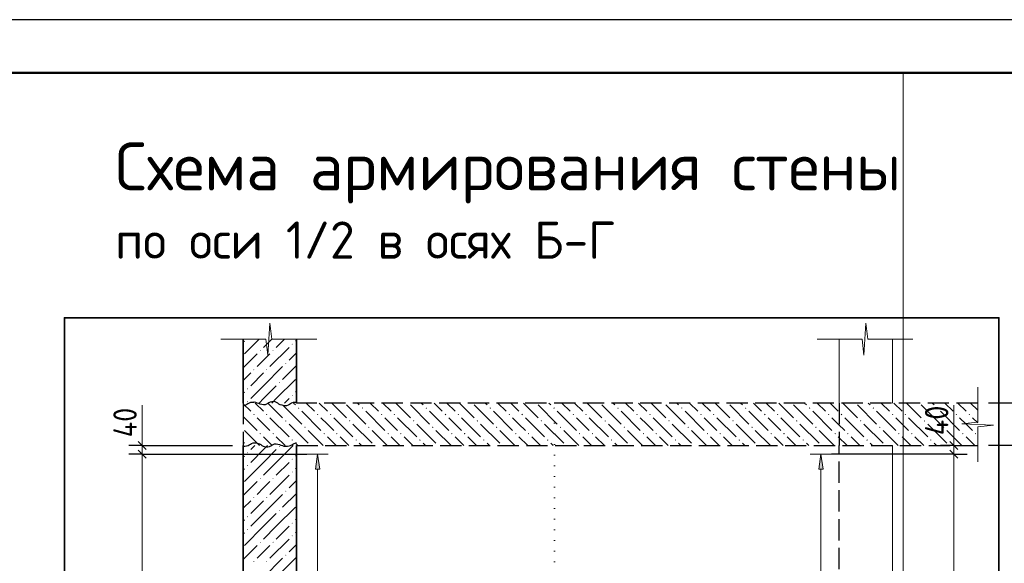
# Model space of a CAD drawing. Header units: millimetres. Extents: x 0 to 42000, y 0 to 29700.
# Tile 16 of 18: x 14701 to 23951, y 24595 to 29700. Entities that reach past the tile are written whole.
import ezdxf

# ---------------------------------------------------------------- set-up
doc = ezdxf.new("R2010")
doc.units = ezdxf.units.MM
doc.linetypes.add('______2', pattern=[270, 200, -70])
doc.linetypes.add('______9', pattern=[100, 0, -100])
for name, color, linetype, lineweight in [('Standard', 7, 'Continuous', 25), ('ЖБ Перекрытие верхний уровень', 7, '______2', 25), ('ЖБ Пилон', 7, 'Continuous', 35), ('ЖБ Стена верхний уровень', 7, 'Continuous', 35), ('Заголовок чертежа', 7, 'Continuous', 25), ('Примечания', 7, 'Continuous', 13), ('Размерная линия_ общее', 7, 'Continuous', 13), ('Сечения символ', 7, 'Continuous', 25), ('Стена обрамление П-обр.', 7, 'Continuous', 35)]:
    doc.layers.add(name, color=color, linetype=linetype, lineweight=lineweight)
doc.layers.add('Размерная выноска', color=7, linetype='Continuous')
doc.styles.add('ISOCPEUR', font='txt')

msp = doc.modelspace()

# ---------------------------------------------------------------- hatches: boundary and pattern name
at = {"layer": 'ЖБ Перекрытие верхний уровень', "linetype": 'Continuous', "lineweight": 18, "transparency": 33554687}
for points in [[(16894.5, 25992.1), (16901, 25998.6), (16907.5, 25992.1), (16901, 25985.6)], [(17014.5, 25992.1), (17021, 25998.6), (17027.5, 25992.1), (17021, 25985.6)], [(17314.5, 26052.1), (17321, 26058.6), (17327.5, 26052.1), (17321, 26045.6)], [(17494.5, 25992.1), (17501, 25998.6), (17507.5, 25992.1), (17501, 25985.6)], [(17614.5, 25992.1), (17621, 25998.6), (17627.5, 25992.1), (17621, 25985.6)], [(17914.5, 26052.1), (17921, 26058.6), (17927.5, 26052.1), (17921, 26045.6)], [(18094.5, 25992.1), (18101, 25998.6), (18107.5, 25992.1), (18101, 25985.6)], [(18214.5, 25992.1), (18221, 25998.6), (18227.5, 25992.1), (18221, 25985.6)], [(18514.5, 26052.1), (18521, 26058.6), (18527.5, 26052.1), (18521, 26045.6)], [(18694.5, 25992.1), (18701, 25998.6), (18707.5, 25992.1), (18701, 25985.6)], [(18814.5, 25992.1), (18821, 25998.6), (18827.5, 25992.1), (18821, 25985.6)], [(19114.5, 26052.1), (19121, 26058.6), (19127.5, 26052.1), (19121, 26045.6)], [(19294.5, 25992.1), (19301, 25998.6), (19307.5, 25992.1), (19301, 25985.6)], [(19414.5, 25992.1), (19421, 25998.6), (19427.5, 25992.1), (19421, 25985.6)], [(19714.5, 26052.1), (19721, 26058.6), (19727.5, 26052.1), (19721, 26045.6)], [(19894.5, 25992.1), (19901, 25998.6), (19907.5, 25992.1), (19901, 25985.6)], [(20014.5, 25992.1), (20021, 25998.6), (20027.5, 25992.1), (20021, 25985.6)], [(20314.5, 26052.1), (20321, 26058.6), (20327.5, 26052.1), (20321, 26045.6)], [(20494.5, 25992.1), (20501, 25998.6), (20507.5, 25992.1), (20501, 25985.6)], [(20614.5, 25992.1), (20621, 25998.6), (20627.5, 25992.1), (20621, 25985.6)], [(20914.5, 26052.1), (20921, 26058.6), (20927.5, 26052.1), (20921, 26045.6)], [(21094.5, 25992.1), (21101, 25998.6), (21107.5, 25992.1), (21101, 25985.6)], [(21214.5, 25992.1), (21221, 25998.6), (21227.5, 25992.1), (21221, 25985.6)], [(21514.5, 26052.1), (21521, 26058.6), (21527.5, 26052.1), (21521, 26045.6)], [(21694.5, 25992.1), (21701, 25998.6), (21707.5, 25992.1), (21701, 25985.6)], [(21814.5, 25992.1), (21821, 25998.6), (21827.5, 25992.1), (21821, 25985.6)], [(22114.5, 26052.1), (22121, 26058.6), (22127.5, 26052.1), (22121, 26045.6)], [(22294.5, 25992.1), (22301, 25998.6), (22307.5, 25992.1), (22301, 25985.6)], [(22414.5, 25992.1), (22421, 25998.6), (22427.5, 25992.1), (22421, 25985.6)], [(22714.5, 26052.1), (22721, 26058.6), (22727.5, 26052.1), (22721, 26045.6)], [(22894.5, 25992.1), (22901, 25998.6), (22907.5, 25992.1), (22901, 25985.6)], [(23014.5, 25992.1), (23021, 25998.6), (23027.5, 25992.1), (23021, 25985.6)], [(23314.5, 26052.1), (23321, 26058.6), (23327.5, 26052.1), (23321, 26045.6)], [(23494.5, 25992.1), (23501, 25998.6), (23507.5, 25992.1), (23501, 25985.6)], [(23614.5, 25992.1), (23621, 25998.6), (23627.5, 25992.1), (23621, 25985.6)], [(17194.5, 25932.1), (17201, 25938.6), (17207.5, 25932.1), (17201, 25925.6)], [(17794.5, 25932.1), (17801, 25938.6), (17807.5, 25932.1), (17801, 25925.6)], [(18394.5, 25932.1), (18401, 25938.6), (18407.5, 25932.1), (18401, 25925.6)], [(18994.5, 25932.1), (19001, 25938.6), (19007.5, 25932.1), (19001, 25925.6)], [(19594.5, 25932.1), (19601, 25938.6), (19607.5, 25932.1), (19601, 25925.6)], [(20194.5, 25932.1), (20201, 25938.6), (20207.5, 25932.1), (20201, 25925.6)], [(20794.5, 25932.1), (20801, 25938.6), (20807.5, 25932.1), (20801, 25925.6)], [(21394.5, 25932.1), (21401, 25938.6), (21407.5, 25932.1), (21401, 25925.6)], [(21994.5, 25932.1), (22001, 25938.6), (22007.5, 25932.1), (22001, 25925.6)], [(22594.5, 25932.1), (22601, 25938.6), (22607.5, 25932.1), (22601, 25925.6)], [(23194.5, 25932.1), (23201, 25938.6), (23207.5, 25932.1), (23201, 25925.6)], [(16954.5, 25812.1), (16961, 25818.6), (16967.5, 25812.1), (16961, 25805.6)], [(17074.5, 25812.1), (17081, 25818.6), (17087.5, 25812.1), (17081, 25805.6)], [(17374.5, 25872.1), (17381, 25878.6), (17387.5, 25872.1), (17381, 25865.6)], [(17554.5, 25812.1), (17561, 25818.6), (17567.5, 25812.1), (17561, 25805.6)], [(17674.5, 25812.1), (17681, 25818.6), (17687.5, 25812.1), (17681, 25805.6)], [(17974.5, 25872.1), (17981, 25878.6), (17987.5, 25872.1), (17981, 25865.6)], [(18154.5, 25812.1), (18161, 25818.6), (18167.5, 25812.1), (18161, 25805.6)], [(18274.5, 25812.1), (18281, 25818.6), (18287.5, 25812.1), (18281, 25805.6)], [(18574.5, 25872.1), (18581, 25878.6), (18587.5, 25872.1), (18581, 25865.6)], [(18754.5, 25812.1), (18761, 25818.6), (18767.5, 25812.1), (18761, 25805.6)], [(18874.5, 25812.1), (18881, 25818.6), (18887.5, 25812.1), (18881, 25805.6)], [(19174.5, 25872.1), (19181, 25878.6), (19187.5, 25872.1), (19181, 25865.6)], [(19354.5, 25812.1), (19361, 25818.6), (19367.5, 25812.1), (19361, 25805.6)], [(19474.5, 25812.1), (19481, 25818.6), (19487.5, 25812.1), (19481, 25805.6)], [(19774.5, 25872.1), (19781, 25878.6), (19787.5, 25872.1), (19781, 25865.6)], [(19954.5, 25812.1), (19961, 25818.6), (19967.5, 25812.1), (19961, 25805.6)], [(20074.5, 25812.1), (20081, 25818.6), (20087.5, 25812.1), (20081, 25805.6)], [(20374.5, 25872.1), (20381, 25878.6), (20387.5, 25872.1), (20381, 25865.6)], [(20554.5, 25812.1), (20561, 25818.6), (20567.5, 25812.1), (20561, 25805.6)], [(20674.5, 25812.1), (20681, 25818.6), (20687.5, 25812.1), (20681, 25805.6)], [(20974.5, 25872.1), (20981, 25878.6), (20987.5, 25872.1), (20981, 25865.6)], [(21154.5, 25812.1), (21161, 25818.6), (21167.5, 25812.1), (21161, 25805.6)], [(21274.5, 25812.1), (21281, 25818.6), (21287.5, 25812.1), (21281, 25805.6)], [(21574.5, 25872.1), (21581, 25878.6), (21587.5, 25872.1), (21581, 25865.6)], [(21754.5, 25812.1), (21761, 25818.6), (21767.5, 25812.1), (21761, 25805.6)], [(21874.5, 25812.1), (21881, 25818.6), (21887.5, 25812.1), (21881, 25805.6)], [(22174.5, 25872.1), (22181, 25878.6), (22187.5, 25872.1), (22181, 25865.6)], [(22354.5, 25812.1), (22361, 25818.6), (22367.5, 25812.1), (22361, 25805.6)], [(22474.5, 25812.1), (22481, 25818.6), (22487.5, 25812.1), (22481, 25805.6)], [(22774.5, 25872.1), (22781, 25878.6), (22787.5, 25872.1), (22781, 25865.6)], [(22954.5, 25812.1), (22961, 25818.6), (22967.5, 25812.1), (22961, 25805.6)], [(23074.5, 25812.1), (23081, 25818.6), (23087.5, 25812.1), (23081, 25805.6)], [(23374.5, 25872.1), (23381, 25878.6), (23387.5, 25872.1), (23381, 25865.6)], [(23554.5, 25812.1), (23561, 25818.6), (23567.5, 25812.1), (23561, 25805.6)], [(23674.5, 25812.1), (23681, 25818.6), (23687.5, 25812.1), (23681, 25805.6)], [(17254.5, 25752.1), (17261, 25758.6), (17267.5, 25752.1), (17261, 25745.6)], [(17854.5, 25752.1), (17861, 25758.6), (17867.5, 25752.1), (17861, 25745.6)], [(18454.5, 25752.1), (18461, 25758.6), (18467.5, 25752.1), (18461, 25745.6)], [(19054.5, 25752.1), (19061, 25758.6), (19067.5, 25752.1), (19061, 25745.6)], [(19654.5, 25752.1), (19661, 25758.6), (19667.5, 25752.1), (19661, 25745.6)], [(20254.5, 25752.1), (20261, 25758.6), (20267.5, 25752.1), (20261, 25745.6)], [(20854.5, 25752.1), (20861, 25758.6), (20867.5, 25752.1), (20861, 25745.6)], [(21454.5, 25752.1), (21461, 25758.6), (21467.5, 25752.1), (21461, 25745.6)], [(22054.5, 25752.1), (22061, 25758.6), (22067.5, 25752.1), (22061, 25745.6)], [(22654.5, 25752.1), (22661, 25758.6), (22667.5, 25752.1), (22661, 25745.6)], [(23254.5, 25752.1), (23261, 25758.6), (23267.5, 25752.1), (23261, 25745.6)]]:
    msp.add_hatch(color=7, dxfattribs=at).paths.add_polyline_path(points, flags=16)
at = {"layer": 'ЖБ Пилон', "linetype": 'Continuous', "lineweight": 18, "transparency": 33554687}
for points in [[(17256, 26652.1), (17261, 26657.1), (17266, 26652.1), (17261, 26647.1)], [(16956, 26592.1), (16961, 26597.1), (16966, 26592.1), (16961, 26587.1)], [(17076, 26592.1), (17081, 26597.1), (17086, 26592.1), (17081, 26587.1)], [(17196, 26472.1), (17201, 26477.1), (17206, 26472.1), (17201, 26467.1)], [(16896, 26412.1), (16901, 26417.1), (16906, 26412.1), (16901, 26407.1)], [(17016, 26412.1), (17021, 26417.1), (17026, 26412.1), (17021, 26407.1)], [(17136, 26292.1), (17141, 26297.1), (17146, 26292.1), (17141, 26287.1)], [(16836, 26232.1), (16841, 26237.1), (16846, 26232.1), (16841, 26227.1)], [(16836, 26112.1), (16841, 26117.1), (16846, 26112.1), (16841, 26107.1)], [(17256, 26172.1), (17261, 26177.1), (17266, 26172.1), (17261, 26167.1)]]:
    msp.add_hatch(color=7, dxfattribs=at).paths.add_polyline_path(points, flags=16)
at = {"layer": 'ЖБ Стена верхний уровень', "linetype": 'Continuous', "lineweight": 18, "transparency": 33554687}
for points in [[(16836, 25632.1), (16841, 25637.1), (16846, 25632.1), (16841, 25627.1)], [(17136, 25692.1), (17141, 25697.1), (17146, 25692.1), (17141, 25687.1)], [(17256, 25572.1), (17261, 25577.1), (17266, 25572.1), (17261, 25567.1)], [(16836, 25512.1), (16841, 25517.1), (16846, 25512.1), (16841, 25507.1)], [(17256, 25452.1), (17261, 25457.1), (17266, 25452.1), (17261, 25447.1)], [(16956, 25392.1), (16961, 25397.1), (16966, 25392.1), (16961, 25387.1)], [(17076, 25392.1), (17081, 25397.1), (17086, 25392.1), (17081, 25387.1)], [(17196, 25272.1), (17201, 25277.1), (17206, 25272.1), (17201, 25267.1)], [(16896, 25212.1), (16901, 25217.1), (16906, 25212.1), (16901, 25207.1)], [(17016, 25212.1), (17021, 25217.1), (17026, 25212.1), (17021, 25207.1)], [(17136, 25092.1), (17141, 25097.1), (17146, 25092.1), (17141, 25087.1)], [(16836, 25032.1), (16841, 25037.1), (16846, 25032.1), (16841, 25027.1)], [(17256, 24972.1), (17261, 24977.1), (17266, 24972.1), (17261, 24967.1)], [(16836, 24912.1), (16841, 24917.1), (16846, 24912.1), (16841, 24907.1)], [(16956, 24792.1), (16961, 24797.1), (16966, 24792.1), (16961, 24787.1)], [(17076, 24792.1), (17081, 24797.1), (17086, 24792.1), (17081, 24787.1)], [(17256, 24852.1), (17261, 24857.1), (17266, 24852.1), (17261, 24847.1)], [(16896, 24612.1), (16901, 24617.1), (16906, 24612.1), (16901, 24607.1)], [(17016, 24612.1), (17021, 24617.1), (17026, 24612.1), (17021, 24607.1)], [(17196, 24672.1), (17201, 24677.1), (17206, 24672.1), (17201, 24667.1)]]:
    msp.add_hatch(color=7, dxfattribs=at).paths.add_polyline_path(points, flags=16)
at = {"layer": 'Стена обрамление П-обр.', "linetype": 'Continuous', "lineweight": 13, "transparency": 33554687}
for points in [[(17519.5, 25480), (17499.5, 25620), (17479.5, 25480)], [(22248.2, 25480), (22228.2, 25620), (22208.2, 25480)]]:
    msp.add_hatch(color=7, dxfattribs=at).paths.add_polyline_path(points)

# ---------------------------------------------------------------- linework, layer by layer
at = {"layer": 'Standard', "color": 7, "linetype": 'Continuous', "lineweight": 13, "transparency": 33554687}
for p, q in [((17032.1, 26550), (17050.1, 26850)), ((17050.1, 26850), (17068.1, 26700)), ((22632.1, 26550), (22650.1, 26850)), ((22650.1, 26850), (22668.1, 26700)), ((16591.1, 26700), (17014.1, 26700)), ((17014.1, 26700), (17032.1, 26550)), ((17068.1, 26700), (17491.1, 26700)), ((17491.1, 26700), (17491.1, 26700)), ((22191.1, 26700), (22614.1, 26700)), ((22614.1, 26700), (22632.1, 26550)), ((22668.1, 26700), (23091.1, 26700)), ((23091.1, 26700), (23091.1, 26700)), ((23700.6, 26248.7), (23700.6, 25919.7)), ((23700.6, 25919.7), (23550.6, 25905.7)), ((23550.6, 25905.7), (23850.6, 25891.7)), ((23850.6, 25891.7), (23700.6, 25877.7)), ((23700.6, 25877.7), (23700.6, 25548.7)), ((15850.3, 25700), (15850.3, 25775)), ((23475.4, 25700), (23475.4, 25775)), ((23475.4, 25700), (23475.4, 25620)), ((15850.3, 25620), (15850.3, 20420)), ((23475.4, 25620), (23475.4, 20420)), ((23700.6, 25548.7), (23700.6, 25548.7))]:
    msp.add_line(p, q, dxfattribs=at)
at = {"layer": 'Standard', "color": 7, "linetype": 'Continuous', "lineweight": 18, "transparency": 33554687}
for p, q in [((22400.6, 26700), (22400.6, 26100)), ((22900.6, 26100), (22900.6, 26700)), ((22900.6, 20220), (22900.6, 25700))]:
    msp.add_line(p, q, dxfattribs=at)
at = {"layer": 'Standard', "color": 7, "linetype": 'Continuous', "lineweight": 25, "transparency": 33554687}
for p, q in [((15812.8, 25737.5), (15887.8, 25662.5)), ((23437.9, 25737.5), (23512.9, 25662.5)), ((15812.8, 25657.5), (15887.8, 25582.5)), ((23437.9, 25657.5), (23512.9, 25582.5))]:
    msp.add_line(p, q, dxfattribs=at)
at = {"layer": 'Standard', "color": 7, "linetype": 'Continuous', "lineweight": -3, "transparency": 33554687}
for p, q in [((15850.3, 25700), (15725.3, 25700)), ((15850.3, 25700), (15975.3, 25700)), ((15850.3, 25700), (16700.6, 25700)), ((23475.4, 25700), (23350.4, 25700)), ((23475.4, 25700), (23600.4, 25700)), ((23475.4, 25700), (23600.6, 25700)), ((15850.3, 25620), (15725.3, 25620)), ((15850.3, 25620), (15975.3, 25620)), ((15850.3, 25620), (17399.5, 25620)), ((23475.4, 25620), (23350.4, 25620)), ((23475.4, 25620), (23600.4, 25620))]:
    msp.add_line(p, q, dxfattribs=at)
at = {"layer": 'Standard', "color": 7, "linetype": 'Continuous', "lineweight": 25, "transparency": 33554687}
msp.add_lwpolyline([(0, 0), (42000, 0), (42000, 29700), (0, 29700), (0, 0)], close=True, dxfattribs=at)
at = {"layer": 'Standard', "color": 7, "linetype": 'Continuous', "lineweight": 50, "transparency": 33554687}
msp.add_lwpolyline([(2000, 29200), (41500, 29200), (41500, 500), (2000, 500), (2000, 29200)], close=True, dxfattribs=at)
at = {"layer": 'Standard', "color": 7, "linetype": 'Continuous', "lineweight": 13, "transparency": 33554687}
for points in [[(28500, 29200), (2000, 29200), (2000, 6000), (28500, 6000), (28500, 29200)], [(41500, 29200), (23000, 29200), (23000, 6000), (41500, 6000), (41500, 29200)], [(15850.3, 25700), (15850.3, 25678.4), (15850.3, 25678.4), (15850.3, 25620)]]:
    msp.add_lwpolyline(points, dxfattribs=at)
at = {"layer": 'Standard', "color": 254, "linetype": 'Continuous', "lineweight": 35, "true_color": 0xc4c4ff, "transparency": 33554687}
msp.add_lwpolyline([(15120.6, 18820), (23900.6, 18820), (23900.6, 26900), (15120.6, 26900), (15120.6, 18820)], dxfattribs=at)
at = {"layer": 'Standard', "color": 7, "linetype": 'Continuous', "lineweight": -3, "transparency": 33554687}
msp.add_lwpolyline([(23475.4, 25620), (23458.4, 25620), (23458.4, 25620), (23458.4, 25620), (23458.4, 25620), (22328.2, 25620)], dxfattribs=at)
at = {"layer": 'ЖБ Перекрытие верхний уровень', "color": 7, "linetype": '______2', "lineweight": 25, "transparency": 33554687}
for p, q in [((16800.6, 26100), (16800.6, 25700)), ((23700.6, 26100), (17300.6, 26100)), ((17300.6, 25700), (23700.6, 25700))]:
    msp.add_line(p, q, dxfattribs=at)
at = {"layer": 'ЖБ Перекрытие верхний уровень', "color": 9, "linetype": 'Continuous', "lineweight": 18, "true_color": 0xc7c7c7, "transparency": 33554687}
for p, q in [((16800.6, 26092.5), (16871, 26022.1)), ((16913.1, 26100), (16991, 26022.1)), ((17033.1, 26100), (17171, 25962.1)), ((17291, 26082.1), (17273.1, 26100)), ((17393.1, 26100), (17471, 26022.1)), ((17513.1, 26100), (17591, 26022.1)), ((17633.1, 26100), (17771, 25962.1)), ((17891, 26082.1), (17873.1, 26100)), ((17993.1, 26100), (18071, 26022.1)), ((18113.1, 26100), (18191, 26022.1)), ((18233.1, 26100), (18371, 25962.1)), ((18491, 26082.1), (18473.1, 26100)), ((18593.1, 26100), (18671, 26022.1)), ((18713.1, 26100), (18791, 26022.1)), ((18833.1, 26100), (18971, 25962.1)), ((19091, 26082.1), (19073.1, 26100)), ((19193.1, 26100), (19271, 26022.1)), ((19313.1, 26100), (19391, 26022.1)), ((19433.1, 26100), (19571, 25962.1)), ((19691, 26082.1), (19673.1, 26100)), ((19793.1, 26100), (19871, 26022.1)), ((19913.1, 26100), (19991, 26022.1)), ((20033.1, 26100), (20171, 25962.1)), ((20291, 26082.1), (20273.1, 26100)), ((20393.1, 26100), (20471, 26022.1)), ((20513.1, 26100), (20591, 26022.1)), ((20633.1, 26100), (20771, 25962.1)), ((20891, 26082.1), (20873.1, 26100)), ((20993.1, 26100), (21071, 26022.1)), ((21113.1, 26100), (21191, 26022.1)), ((21233.1, 26100), (21371, 25962.1)), ((21491, 26082.1), (21473.1, 26100)), ((21593.1, 26100), (21671, 26022.1)), ((21713.1, 26100), (21791, 26022.1)), ((21833.1, 26100), (21971, 25962.1)), ((22091, 26082.1), (22073.1, 26100)), ((22193.1, 26100), (22271, 26022.1)), ((22313.1, 26100), (22391, 26022.1)), ((22433.1, 26100), (22571, 25962.1)), ((22691, 26082.1), (22673.1, 26100)), ((22793.1, 26100), (22871, 26022.1)), ((22913.1, 26100), (22991, 26022.1)), ((23033.1, 26100), (23171, 25962.1)), ((23291, 26082.1), (23273.1, 26100)), ((23393.1, 26100), (23471, 26022.1)), ((23513.1, 26100), (23591, 26022.1)), ((23633.1, 26100), (23700.6, 26032.5)), ((17171, 26082.1), (17351, 25902.1)), ((17351, 26022.1), (17531, 25842.1)), ((17771, 26082.1), (17951, 25902.1)), ((17951, 26022.1), (18131, 25842.1)), ((18371, 26082.1), (18551, 25902.1)), ((18551, 26022.1), (18731, 25842.1)), ((18971, 26082.1), (19151, 25902.1)), ((19151, 26022.1), (19331, 25842.1)), ((19571, 26082.1), (19751, 25902.1)), ((19751, 26022.1), (19931, 25842.1)), ((20171, 26082.1), (20351, 25902.1)), ((20351, 26022.1), (20531, 25842.1)), ((20771, 26082.1), (20951, 25902.1)), ((20951, 26022.1), (21131, 25842.1)), ((21371, 26082.1), (21551, 25902.1)), ((21551, 26022.1), (21731, 25842.1)), ((21971, 26082.1), (22151, 25902.1)), ((22151, 26022.1), (22331, 25842.1)), ((22571, 26082.1), (22751, 25902.1)), ((22751, 26022.1), (22931, 25842.1)), ((23171, 26082.1), (23351, 25902.1)), ((23351, 26022.1), (23531, 25842.1)), ((16800.6, 25972.5), (16931, 25842.1)), ((16991, 25902.1), (16931, 25962.1)), ((17051, 25842.1), (16991, 25902.1)), ((17051, 25962.1), (17231, 25782.1)), ((17231, 25902.1), (17411, 25722.1)), ((17591, 25902.1), (17531, 25962.1)), ((17651, 25842.1), (17591, 25902.1)), ((17651, 25962.1), (17831, 25782.1)), ((17831, 25902.1), (18011, 25722.1)), ((18191, 25902.1), (18131, 25962.1)), ((18251, 25842.1), (18191, 25902.1)), ((18251, 25962.1), (18431, 25782.1)), ((18431, 25902.1), (18611, 25722.1)), ((18791, 25902.1), (18731, 25962.1)), ((18851, 25842.1), (18791, 25902.1)), ((18851, 25962.1), (19031, 25782.1)), ((19031, 25902.1), (19211, 25722.1)), ((19391, 25902.1), (19331, 25962.1)), ((19451, 25842.1), (19391, 25902.1)), ((19451, 25962.1), (19631, 25782.1)), ((19631, 25902.1), (19811, 25722.1)), ((19991, 25902.1), (19931, 25962.1)), ((20051, 25842.1), (19991, 25902.1)), ((20051, 25962.1), (20231, 25782.1)), ((20231, 25902.1), (20411, 25722.1)), ((20591, 25902.1), (20531, 25962.1)), ((20651, 25842.1), (20591, 25902.1)), ((20651, 25962.1), (20831, 25782.1)), ((20831, 25902.1), (21011, 25722.1)), ((21191, 25902.1), (21131, 25962.1)), ((21251, 25842.1), (21191, 25902.1)), ((21251, 25962.1), (21431, 25782.1)), ((21431, 25902.1), (21611, 25722.1)), ((21791, 25902.1), (21731, 25962.1)), ((21851, 25842.1), (21791, 25902.1)), ((21851, 25962.1), (22031, 25782.1)), ((22031, 25902.1), (22211, 25722.1)), ((22391, 25902.1), (22331, 25962.1)), ((22451, 25842.1), (22391, 25902.1)), ((22451, 25962.1), (22631, 25782.1)), ((22631, 25902.1), (22811, 25722.1)), ((22991, 25902.1), (22931, 25962.1)), ((23051, 25842.1), (22991, 25902.1)), ((23051, 25962.1), (23231, 25782.1)), ((23231, 25902.1), (23411, 25722.1)), ((23591, 25902.1), (23531, 25962.1)), ((23651, 25842.1), (23591, 25902.1)), ((23651, 25962.1), (23700.6, 25912.5)), ((16953.1, 25700), (16811, 25842.1)), ((17553.1, 25700), (17411, 25842.1)), ((18153.1, 25700), (18011, 25842.1)), ((18753.1, 25700), (18611, 25842.1)), ((19353.1, 25700), (19211, 25842.1)), ((19953.1, 25700), (19811, 25842.1)), ((20553.1, 25700), (20411, 25842.1)), ((21153.1, 25700), (21011, 25842.1)), ((21753.1, 25700), (21611, 25842.1)), ((22353.1, 25700), (22211, 25842.1)), ((22953.1, 25700), (22811, 25842.1)), ((23553.1, 25700), (23411, 25842.1)), ((16800.6, 25732.5), (16811, 25722.1)), ((16991, 25782.1), (17073.1, 25700)), ((17111, 25782.1), (17193.1, 25700)), ((17313.1, 25700), (17291, 25722.1)), ((17591, 25782.1), (17673.1, 25700)), ((17711, 25782.1), (17793.1, 25700)), ((17913.1, 25700), (17891, 25722.1)), ((18191, 25782.1), (18273.1, 25700)), ((18311, 25782.1), (18393.1, 25700)), ((18513.1, 25700), (18491, 25722.1)), ((18791, 25782.1), (18873.1, 25700)), ((18911, 25782.1), (18993.1, 25700)), ((19113.1, 25700), (19091, 25722.1)), ((19391, 25782.1), (19473.1, 25700)), ((19511, 25782.1), (19593.1, 25700)), ((19713.1, 25700), (19691, 25722.1)), ((19991, 25782.1), (20073.1, 25700)), ((20111, 25782.1), (20193.1, 25700)), ((20313.1, 25700), (20291, 25722.1)), ((20591, 25782.1), (20673.1, 25700)), ((20711, 25782.1), (20793.1, 25700)), ((20913.1, 25700), (20891, 25722.1)), ((21191, 25782.1), (21273.1, 25700)), ((21311, 25782.1), (21393.1, 25700)), ((21513.1, 25700), (21491, 25722.1)), ((21791, 25782.1), (21873.1, 25700)), ((21911, 25782.1), (21993.1, 25700)), ((22113.1, 25700), (22091, 25722.1)), ((22391, 25782.1), (22473.1, 25700)), ((22511, 25782.1), (22593.1, 25700)), ((22713.1, 25700), (22691, 25722.1)), ((22991, 25782.1), (23073.1, 25700)), ((23111, 25782.1), (23193.1, 25700)), ((23313.1, 25700), (23291, 25722.1)), ((23591, 25782.1), (23673.1, 25700))]:
    msp.add_line(p, q, dxfattribs=at)
at = {"layer": 'ЖБ Пилон', "color": 7, "linetype": 'Continuous', "lineweight": 35, "transparency": 33554687}
for p, q in [((16800.6, 26700), (16800.6, 26100)), ((17300.6, 26100), (17300.6, 26700))]:
    msp.add_line(p, q, dxfattribs=at)
at = {"layer": 'ЖБ Пилон', "color": 251, "linetype": 'Continuous', "lineweight": 18, "true_color": 0x494949, "transparency": 33554687}
for p, q in [((16811, 26682.1), (16800.6, 26671.7)), ((16948.9, 26700), (16811, 26562.1)), ((17068.9, 26700), (16991, 26622.1)), ((17188.9, 26700), (17111, 26622.1)), ((17291, 26682.1), (17300.6, 26691.7)), ((16931, 26562.1), (16800.6, 26431.7)), ((16991, 26502.1), (17051, 26562.1)), ((17231, 26622.1), (17051, 26442.1)), ((17300.6, 26571.7), (17231, 26502.1)), ((16931, 26442.1), (16991, 26502.1)), ((16871, 26382.1), (16800.6, 26311.7)), ((16991, 26382.1), (16871, 26262.1)), ((16991, 26262.1), (17171, 26442.1)), ((17300.6, 26451.7), (17171, 26322.1)), ((17111, 26142.1), (17291, 26322.1)), ((16800.6, 26191.7), (16811, 26202.1)), ((16991, 26262.1), (16871, 26142.1)), ((17111, 26262.1), (16991, 26142.1)), ((17300.6, 26211.7), (17291, 26202.1)), ((16991, 26142.1), (16948.9, 26100)), ((17111, 26142.1), (17068.9, 26100)), ((17231, 26142.1), (17188.9, 26100))]:
    msp.add_line(p, q, dxfattribs=at)
at = {"layer": 'ЖБ Стена верхний уровень', "color": 7, "linetype": 'Continuous', "lineweight": 35, "transparency": 33554687}
for p, q in [((16800.6, 25700), (16800.6, 20220)), ((17300.6, 20220), (17300.6, 25700))]:
    msp.add_line(p, q, dxfattribs=at)
at = {"layer": 'ЖБ Стена верхний уровень', "color": 251, "linetype": 'Continuous', "lineweight": 18, "true_color": 0x494949, "transparency": 33554687}
for p, q in [((16908.9, 25700), (16871, 25662.1)), ((16991, 25662.1), (16871, 25542.1)), ((16991, 25662.1), (17028.9, 25700)), ((17111, 25662.1), (16991, 25542.1)), ((17111, 25542.1), (17268.9, 25700)), ((16800.6, 25591.7), (16811, 25602.1)), ((16991, 25542.1), (16811, 25362.1)), ((17111, 25542.1), (16991, 25422.1)), ((17231, 25542.1), (17111, 25422.1)), ((17300.6, 25611.7), (17291, 25602.1)), ((16811, 25482.1), (16800.6, 25471.7)), ((17291, 25482.1), (17300.6, 25491.7)), ((16931, 25362.1), (16800.6, 25231.7)), ((16991, 25302.1), (17051, 25362.1)), ((17231, 25422.1), (17051, 25242.1)), ((17300.6, 25371.7), (17231, 25302.1)), ((16931, 25242.1), (16991, 25302.1)), ((16871, 25182.1), (16800.6, 25111.7)), ((16991, 25182.1), (16871, 25062.1)), ((16991, 25062.1), (17171, 25242.1)), ((17300.6, 25251.7), (17171, 25122.1)), ((17111, 24942.1), (17291, 25122.1)), ((16800.6, 24991.7), (16811, 25002.1)), ((16991, 25062.1), (16871, 24942.1)), ((17111, 25062.1), (16991, 24942.1)), ((17300.6, 25011.7), (17291, 25002.1)), ((16991, 24942.1), (16811, 24762.1)), ((17111, 24942.1), (16991, 24822.1)), ((17231, 24942.1), (17111, 24822.1)), ((17291, 24882.1), (17300.6, 24891.7)), ((16811, 24882.1), (16800.6, 24871.7)), ((17231, 24822.1), (17051, 24642.1)), ((16931, 24762.1), (16800.6, 24631.7)), ((16931, 24642.1), (16991, 24702.1)), ((16991, 24702.1), (17051, 24762.1)), ((17300.6, 24771.7), (17231, 24702.1)), ((16991, 24462.1), (17171, 24642.1)), ((17300.6, 24651.7), (17171, 24522.1))]:
    msp.add_line(p, q, dxfattribs=at)
at = {"layer": 'Примечания', "color": 253, "linetype": '______2', "lineweight": -3, "true_color": 0xababab, "transparency": 33554687}
for p in [(22400.6, 26100), (22400.6, 20220)]:
    msp.add_line(p, (22400.6, 25700), dxfattribs=at)
at = {"layer": 'Примечания', "color": 7, "linetype": 'Continuous', "lineweight": 25, "transparency": 33554687}
for points in [[(16900.6, 26105.2), (16885.8, 26105.4), (16869.8, 26103.7), (16855.4, 26099.7), (16843.8, 26093.2), (16833.8, 26085.4), (16822.2, 26078.8), (16807.4, 26074.9), (16800.6, 26073.9)], [(17300.6, 26105.2), (17285.8, 26105.4), (17269.8, 26103.7), (17255.4, 26099.7), (17243.8, 26093.2), (17233.8, 26085.4), (17222.2, 26078.8), (17207.4, 26074.9), (17191.8, 26072.6), (17176.2, 26075.2), (17161.8, 26079.4), (17147.8, 26084.2), (17135.8, 26090.6), (17124.6, 26097.6), (17113.4, 26104.4), (17099.8, 26109.8), (17084.6, 26112.7), (17068.6, 26112.2), (17053, 26109.1), (17041.4, 26102.7), (17031, 26095.2), (17019.8, 26088.3), (17006.2, 26083.2), (16990.2, 26082.1), (16974.6, 26084.9), (16960.6, 26089.5), (16947, 26094.6), (16933, 26099.6), (16919.4, 26104.4), (16903.8, 26106.7), (16900.6, 26106.9)], [(16800.6, 25694.7), (16815.4, 25694.6), (16831.4, 25696.3), (16845.8, 25700.3), (16857.4, 25706.8), (16867.4, 25714.6), (16879, 25721.2), (16893.8, 25725.1), (16909.4, 25727.4), (16925, 25724.8), (16939.4, 25720.6), (16953.4, 25715.8), (16965.4, 25709.4), (16976.6, 25702.4), (16987.8, 25695.6), (17001.4, 25690.2), (17016.6, 25687.3), (17032.6, 25687.8), (17048.2, 25690.9), (17059.8, 25697.3), (17070.2, 25704.8), (17081.4, 25711.7), (17095, 25716.8), (17111, 25717.9), (17126.6, 25715), (17140.6, 25710.5), (17154.2, 25705.4), (17168.2, 25700.4), (17181.8, 25695.6), (17197.4, 25693.3), (17200.6, 25693.1)], [(17200.6, 25694.7), (17215.4, 25694.6), (17231.4, 25696.3), (17245.8, 25700.3), (17257.4, 25706.8), (17267.4, 25714.6), (17279, 25721.2), (17293.8, 25725.1), (17300.6, 25726.1)]]:
    msp.add_lwpolyline(points, dxfattribs=at)
at = {"layer": 'Размерная выноска', "color": 7, "linetype": 'Continuous', "lineweight": 13, "transparency": 33554687}
for p, q in [((15850.3, 26080), (15850.3, 25700)), ((23475.4, 26080), (23475.4, 25700))]:
    msp.add_line(p, q, dxfattribs=at)
at = {"layer": 'Размерная линия_ общее', "color": 253, "linetype": 'Continuous', "lineweight": -3, "true_color": 0xa0a0a0, "transparency": 33554687}
for points in [[(24319.5, 26100), (24302.5, 26100), (24302.5, 26100), (23800.6, 26100)], [(24319.5, 25700), (24302.5, 25700), (24302.5, 25700), (23800.6, 25700)]]:
    msp.add_lwpolyline(points, dxfattribs=at)
at = {"layer": 'Сечения символ', "color": 7, "linetype": '______9', "lineweight": 13, "transparency": 33554687}
msp.add_line((19725.1, 25909.7), (19725.1, 19566.3), dxfattribs=at)
at = {"layer": 'Стена обрамление П-обр.', "color": 251, "linetype": 'Continuous', "lineweight": 13, "true_color": 0x494949, "transparency": 33554687}
for p, q in [((17499.5, 25620), (17399.5, 25620)), ((17499.5, 25620), (17479.5, 25480)), ((17519.5, 25480), (17499.5, 25620)), ((17499.5, 25620), (17599.5, 25620)), ((17499.5, 25620), (17499.5, 25620)), ((22228.2, 25620), (22128.2, 25620)), ((22228.2, 25620), (22208.2, 25480)), ((22248.2, 25480), (22228.2, 25620)), ((22228.2, 25620), (22328.2, 25620)), ((22228.2, 25620), (22228.2, 25620)), ((17479.5, 25480), (17519.5, 25480)), ((17499.5, 20560), (17499.5, 25480)), ((22208.2, 25480), (22248.2, 25480)), ((22228.2, 20560), (22228.2, 25480))]:
    msp.add_line(p, q, dxfattribs=at)

# ---------------------------------------------------------------- texts
at = {"layer": 'Standard', "color": 7, "linetype": 'Continuous', "lineweight": 25, "transparency": 33554687, "char_height": 220, "width": 426.797, "attachment_point": 7, "rotation": 90, "style": 'ISOCPEUR'}
for insert in [(15800.3, 25777.5), (23425.4, 25797.5)]:
    msp.add_mtext('\\W0.88;40', dxfattribs=dict(at, insert=insert))
at = {"layer": 'Заголовок чертежа', "color": 7, "linetype": 'Continuous', "lineweight": 50, "transparency": 33554687, "attachment_point": 7, "style": 'ISOCPEUR'}
for s, insert, char_height, width in [('\\W0.99;Схема армирования стены', (15598, 27975), 450, 7688.112), ('\\W0.97;по оси 1/2 в осях Б-Г', (15598, 27455.2), 350, 5033.029)]:
    msp.add_mtext(s, dxfattribs=dict(at, insert=insert, char_height=char_height, width=width))

doc.saveas('drawing.dxf')
